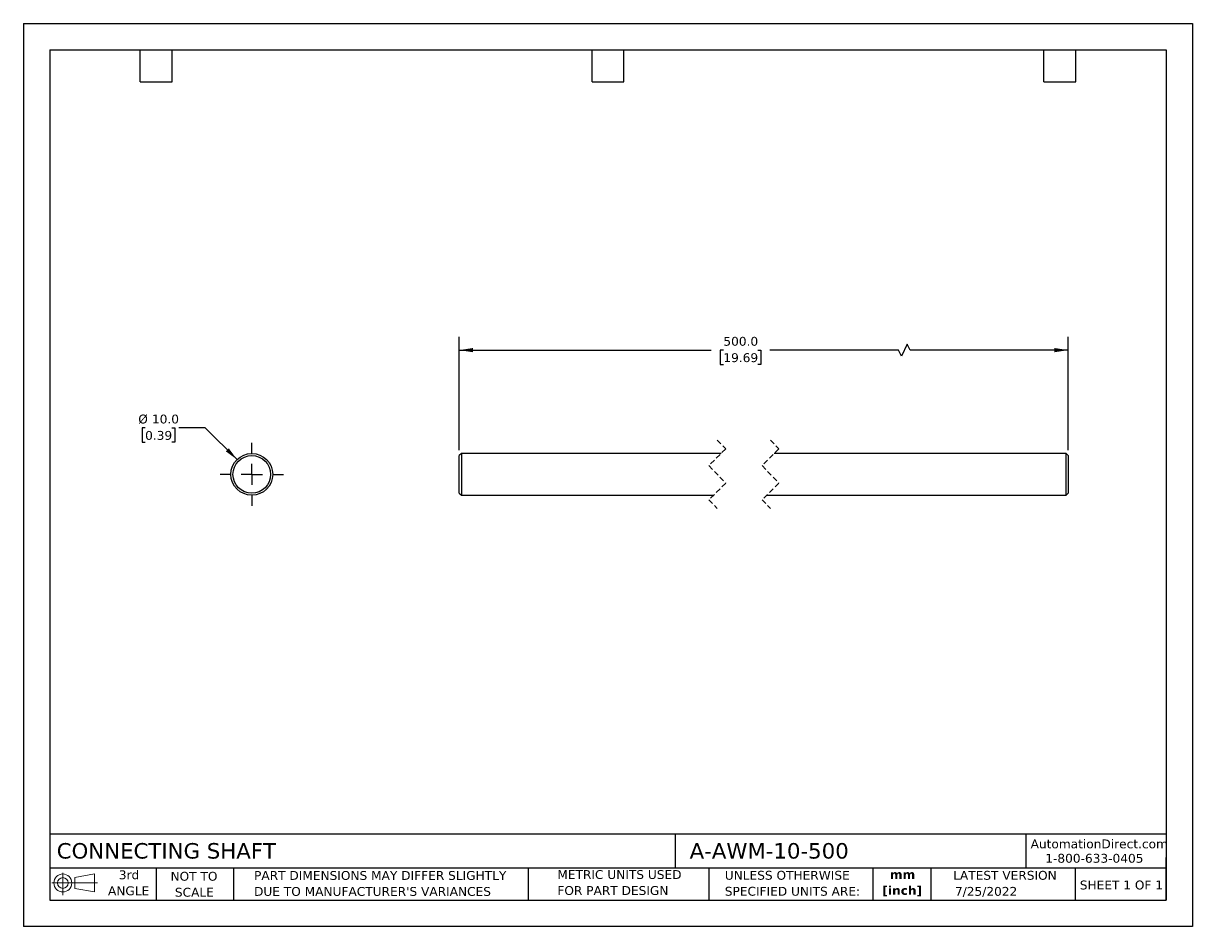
# Model space of a CAD drawing. Header units: millimetres. Extents: x 0 to 279, y 0 to 216.
import ezdxf

# ---------------------------------------------------------------- set-up
doc = ezdxf.new("R2010")
doc.units = ezdxf.units.MM
for name, pattern in [('SLD-Center', [19.05, 15.24, -1.27, 1.27, -1.27]), ('SLD-Dashed', [1.905, 1.27, -0.635]), ('SLD-Solid', [0])]:
    doc.linetypes.add(name, pattern=pattern)
doc.layers.add('CENTER', color=40, linetype='SLD-Center')
doc.layers.add('SLD-DEFPOINTS', color=7, linetype='Continuous')
doc.layers.add('DIMENSIONS', color=140, linetype='SLD-Solid', lineweight=25)
doc.layers.add('TEXT', color=140, linetype='SLD-Solid', lineweight=25)
doc.styles.add('SLDTEXTSTYLE0', font='VERDANA.TTF')
doc.styles.add('SLDTEXTSTYLE1', font='VERDANAB.TTF')
doc.dimstyles.new('SLDDIMSTYLE0', dxfattribs={"dimtxt": 2.158008, "dimasz": 3.302, "dimexe": 0, "dimexo": 0.0625, "dimgap": 0.539502, "dimtad": 0, "dimtih": 1, "dimtoh": 1, "dimrnd": 1e-09, "dimzin": 4, "dimdsep": 46, "dimtxsty": 'SLDTEXTSTYLE0', "dimsah": 1, "dimcen": 0, "dimadec": 0, "dimazin": 1, "dimtfac": 1, "dimtofl": 0, "dimtmove": 0, "dimatfit": 3, "dimfxl": 0, "dimfrac": 2, "dimtolj": 1, "dimtzin": 12, "dimarcsym": 0})
doc.dimstyles.new('SLDDIMSTYLE1', dxfattribs={"dimtxt": 2.158008, "dimasz": 3.302, "dimexe": 0, "dimexo": 0.0625, "dimgap": 0.539502, "dimtad": 0, "dimtih": 1, "dimtoh": 1, "dimrnd": 1e-09, "dimzin": 4, "dimdsep": 46, "dimtxsty": 'SLDTEXTSTYLE0', "dimsah": 1, "dimcen": 0.09, "dimadec": 0, "dimazin": 1, "dimtfac": 1, "dimtofl": 0, "dimtmove": 0, "dimatfit": 3, "dimfxl": 0, "dimfrac": 2, "dimtolj": 1, "dimtzin": 12, "dimarcsym": 0})

# ---------------------------------------------------------------- blocks, each defined once
blk = doc.blocks.new('Block11')
at = {"color": 7, "linetype": 'SLD-Solid', "lineweight": 18}
for p, q in [((0, 2.88), (10.87, 2.88)), ((2.59, 5.31), (2.59, 0)), ((5.48, 4.17), (10.18, 5.03)), ((5.48, 1.6), (5.48, 4.17)), ((10.18, 5.03), (10.18, 0.73)), ((5.48, 1.6), (10.18, 0.73))]:
    blk.add_line(p, q, dxfattribs=at)
for radius in [2.15, 1.29]:
    blk.add_circle((2.59, 2.88), radius, dxfattribs=at)
blk = doc.blocks.new('Block12')
at = {"layer": 'SLD-DEFPOINTS'}
blk.add_blockref('Block11', (0, 0), dxfattribs=at)
blk = doc.blocks.new('SW_NOTE_0')
at = {"layer": 'TEXT', "color": 0, "char_height": 2.117, "attachment_point": 2, "style": 'SLDTEXTSTYLE1'}
for s, insert in [('mm', (2.84, 2.69)), ('[inch]', (2.76, -1.13))]:
    blk.add_mtext(s, dxfattribs=dict(at, insert=insert))
blk = doc.blocks.new('SW_NOTE_0_1')
at = {"layer": 'TEXT', "color": 0, "char_height": 2.1167, "attachment_point": 1, "style": 'SLDTEXTSTYLE0'}
for s, insert in [('UNLESS OTHERWISE ', (0, 2.69)), ('SPECIFIED UNITS ARE:', (0, -1.13))]:
    blk.add_mtext(s, dxfattribs=dict(at, insert=insert))
blk = doc.blocks.new('SW_NOTE_0_2')
at = {"layer": 'TEXT', "color": 0, "char_height": 2.1167, "attachment_point": 1, "style": 'SLDTEXTSTYLE0'}
for s, insert in [('PART DIMENSIONS MAY DIFFER SLIGHTLY ', (0, 2.69)), ("DUE TO MANUFACTURER'S VARIANCES", (0, -1.13))]:
    blk.add_mtext(s, dxfattribs=dict(at, insert=insert))
blk = doc.blocks.new('SW_NOTE_0_3')
at = {"layer": 'TEXT', "color": 0, "char_height": 2.117, "attachment_point": 2, "style": 'SLDTEXTSTYLE0'}
for s, insert in [('NOT TO', (5.26, 2.69)), ('SCALE', (5.35, -1.13))]:
    blk.add_mtext(s, dxfattribs=dict(at, insert=insert))
blk = doc.blocks.new('SW_NOTE_0_4')
at = {"layer": 'TEXT', "color": 0, "char_height": 2.117, "attachment_point": 2, "style": 'SLDTEXTSTYLE0'}
for s, insert in [('3rd', (2.32, 2.69)), ('ANGLE', (2.22, -1.13))]:
    blk.add_mtext(s, dxfattribs=dict(at, insert=insert))
blk = doc.blocks.new('SW_NOTE_0_5')
at = {"layer": 'TEXT', "color": 0, "char_height": 2.1167, "attachment_point": 1, "style": 'SLDTEXTSTYLE0'}
for s, insert in [('METRIC UNITS USED ', (0, 2.69)), ('FOR PART DESIGN', (0, -1.13))]:
    blk.add_mtext(s, dxfattribs=dict(at, insert=insert))
blk = doc.blocks.new('_D')
at = {"layer": 'DIMENSIONS'}
for p, q in [((29.09, 119.22), (28.36, 119.22)), ((28.36, 119.22), (28.36, 115.79)), ((35.5, 119.22), (36.22, 119.22)), ((36.22, 119.22), (36.22, 115.79)), ((43.48, 119.22), (37.13, 119.22)), ((51.06, 111.64), (43.48, 119.22)), ((28.36, 115.79), (29.09, 115.79)), ((36.22, 115.79), (35.5, 115.79))]:
    blk.add_line(p, q, dxfattribs=at)
blk.add_solid([(51.06, 111.64), (49.08, 114.34), (48.36, 113.62)], dxfattribs=at)
at = {"layer": 'DIMENSIONS', "char_height": 2.117, "attachment_point": 1, "style": 'SLDTEXTSTYLE0'}
for s, insert in [('%%c', (27.46, 122.39)), ('10.0', (30.72, 122.39)), ('0.39', (29.09, 118.48))]:
    blk.add_mtext(s, dxfattribs=dict(at, insert=insert))
blk = doc.blocks.new('SW_CENTERMARKSYMBOL_0')
at = {"layer": 'CENTER', "color": 0}
for p, q in [((0, 5.08), (0, 7.54)), ((-5.08, 0), (-7.54, 0)), ((0, 0), (-2.54, 0)), ((0, 0), (0, 2.54)), ((0, 0), (0, -2.54)), ((0, 0), (2.54, 0)), ((5.08, 0), (7.54, 0)), ((0, -5.08), (0, -7.54))]:
    blk.add_line(p, q, dxfattribs=at)
blk = doc.blocks.new('_D_1')
at = {"layer": 'DIMENSIONS'}
for p, q in [((104.17, 113.88), (104.17, 140.98)), ((249.66, 113.88), (249.66, 140.98)), ((104.17, 137.8), (164.34, 137.8)), ((167.27, 137.8), (166.54, 137.8)), ((166.54, 137.8), (166.54, 134.37)), ((175.48, 137.8), (176.2, 137.8)), ((176.2, 137.8), (176.2, 134.37)), ((209.11, 137.8), (178.4, 137.8)), ((209.81, 136.39), (209.11, 137.8)), ((211.22, 139.21), (209.81, 136.39)), ((211.93, 137.8), (211.22, 139.21)), ((249.66, 137.8), (211.93, 137.8)), ((166.54, 134.37), (167.27, 134.37)), ((176.2, 134.37), (175.48, 134.37))]:
    blk.add_line(p, q, dxfattribs=at)
for points in [[(104.17, 137.8), (107.48, 137.29), (107.48, 138.31)], [(249.66, 137.8), (246.36, 138.31), (246.36, 137.29)]]:
    blk.add_solid(points, dxfattribs=at)
at = {"layer": 'DIMENSIONS', "char_height": 2.117, "attachment_point": 1, "style": 'SLDTEXTSTYLE0'}
for s, insert in [('500.0', (167.27, 140.97)), ('19.69', (167.27, 137.06))]:
    blk.add_mtext(s, dxfattribs=dict(at, insert=insert))

msp = doc.modelspace()

# ---------------------------------------------------------------- linework, layer by layer
at = {"color": 7, "linetype": 'SLD-Solid'}
for p, q in [((0.002, 215.903), (0.002, 0.003)), ((0.002, 215.903), (279.402, 215.903)), ((279.402, 215.903), (279.402, 0.003)), ((279.402, 0.003), (0.002, 0.003))]:
    msp.add_line(p, q, dxfattribs=at)
at = {"color": 7, "linetype": 'SLD-Dashed', "lineweight": 18}
for p, q in [((165.824, 116.281), (167.824, 114.194)), ((178.524, 116.281), (180.524, 114.194)), ((167.824, 114.194), (163.824, 110.194)), ((180.524, 114.194), (176.524, 110.194)), ((163.824, 110.194), (167.824, 106.019)), ((176.524, 110.194), (180.524, 106.019)), ((167.824, 106.019), (163.824, 102.019)), ((180.524, 106.019), (176.524, 102.019)), ((163.824, 102.019), (165.824, 99.931)), ((176.524, 102.019), (178.524, 99.931))]:
    msp.add_line(p, q, dxfattribs=at)
for p, q in [((104.674, 113.106), (104.174, 112.606)), ((104.174, 108.106), (104.174, 112.606)), ((166.737, 113.106), (104.674, 113.106)), ((104.674, 113.106), (104.674, 108.106)), ((249.161, 113.106), (179.437, 113.106)), ((249.661, 112.606), (249.161, 113.106)), ((249.161, 108.106), (249.161, 113.106)), ((249.661, 112.606), (249.661, 108.106)), ((104.174, 103.606), (104.174, 108.106)), ((104.674, 108.106), (104.674, 103.106)), ((249.161, 103.106), (249.161, 108.106)), ((249.661, 108.106), (249.661, 103.606)), ((104.174, 103.606), (104.674, 103.106)), ((249.161, 103.106), (249.661, 103.606)), ((104.674, 103.106), (164.912, 103.106)), ((177.612, 103.106), (249.161, 103.106))]:
    msp.add_line(p, q)
for radius in [5, 4.5]:
    msp.add_circle((54.592, 108.106), radius)
at = {"layer": 'TEXT'}
for p, q in [((6.35, 209.55), (273.05, 209.55)), ((6.35, 209.55), (6.35, 6.35)), ((27.94, 201.93), (27.94, 209.55)), ((35.56, 201.93), (35.56, 209.55)), ((135.89, 201.93), (135.89, 209.55)), ((143.51, 201.93), (143.51, 209.55)), ((243.84, 201.93), (243.84, 209.55)), ((251.46, 201.93), (251.46, 209.55)), ((273.05, 209.55), (273.05, 6.35)), ((27.94, 201.93), (35.56, 201.93)), ((135.89, 201.93), (143.51, 201.93)), ((243.84, 201.93), (251.46, 201.93)), ((273.05, 22.126), (6.35, 22.126)), ((155.759, 22.126), (155.759, 13.97)), ((239.575, 22.126), (239.575, 13.97)), ((273.05, 6.35), (273.05, 16.51)), ((273.05, 13.97), (6.35, 13.97)), ((31.75, 13.97), (31.75, 6.35)), ((50.212, 13.97), (50.212, 6.35)), ((120.646, 13.97), (120.646, 6.35)), ((163.78, 13.97), (163.78, 6.35)), ((203.024, 13.97), (203.024, 6.35)), ((216.812, 13.97), (216.812, 6.35)), ((251.349, 13.97), (251.349, 6.35)), ((6.35, 6.35), (273.05, 6.35))]:
    msp.add_line(p, q, dxfattribs=at)

# ---------------------------------------------------------------- block references
at = {"layer": 'CENTER'}
msp.add_blockref('SW_CENTERMARKSYMBOL_0', (54.592, 108.106), dxfattribs=at)
at = {"layer": 'SLD-DEFPOINTS'}
msp.add_blockref('Block12', (6.838, 7.554), dxfattribs=at)
at = {"layer": 'TEXT'}
for name, p in [('SW_NOTE_0_4', (22.932, 10.755)), ('SW_NOTE_0_3', (35.51, 10.407)), ('SW_NOTE_0_2', (55.119, 10.604)), ('SW_NOTE_0_5', (127.604, 10.82)), ('SW_NOTE_0_1', (167.608, 10.642)), ('SW_NOTE_0', (207.255, 10.849))]:
    msp.add_blockref(name, p, dxfattribs=at)

# ---------------------------------------------------------------- texts
at = {"layer": 'TEXT', "style": 'SLDTEXTSTYLE0'}
for s, insert, char_height, attachment_point in [('CONNECTING SHAFT', (7.966, 19.973), 3.70417, 1), ('A-AWM-10-500', (159.208, 19.973), 3.70417, 1), ('AutomationDirect.com', (240.695, 20.836), 2.11667, 1), ('1-800-633-0405', (244.192, 17.397), 2.11667, 1), ('LATEST VERSION', (234.552, 13.324), 2.11667, 2), ('7/25/2022', (222.613, 9.486), 2.1167, 1), ('SHEET 1 OF 1', (252.441, 11.011), 2.11667, 1)]:
    msp.add_mtext(s, dxfattribs=dict(at, insert=insert, char_height=char_height, attachment_point=attachment_point))

# ---------------------------------------------------------------- dimensions: what is measured, and where the dimension line sits
at = {"layer": 'DIMENSIONS'}
dim = msp.add_linear_dim(base=(249.661, 137.803), p1=(104.174, 112.606), p2=(249.661, 112.606), text='500.0', dimstyle='SLDDIMSTYLE1', dxfattribs=at)
dim.commit()
dim.dimension.update_dxf_attribs({"geometry": '_D_1', "text_midpoint": (171.371, 137.803), "dimtype": 160})
dim = msp.add_diameter_dim_2p(p1=(58.128, 104.571), p2=(51.057, 111.642), dimstyle='SLDDIMSTYLE0', dxfattribs=at)
dim.commit()
dim.dimension.update_dxf_attribs({"geometry": '_D', "text_midpoint": (32.294, 119.219), "dimtype": 163})

doc.saveas('drawing.dxf')
